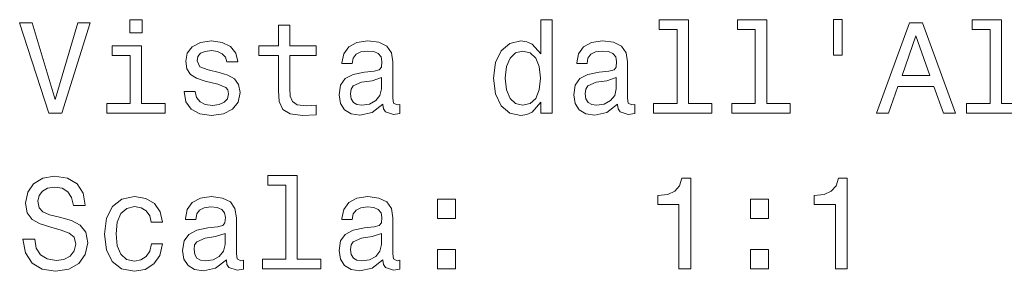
# Model space of a CAD drawing. Extents: x 405 to 1730, y 1 to 1667.
# Tile 1 of 26: x 525 to 678, y 1 to 40. Entities that reach past the tile are written whole.
import ezdxf

# ---------------------------------------------------------------- set-up
doc = ezdxf.new("R2010")
doc.units = 0

msp = doc.modelspace()

# ---------------------------------------------------------------- linework, layer by layer
at = {"color": 7, "lineweight": 13}
for points in [[(534.08, 39.79), (530.57, 27.87), (526.96, 39.79), (525.04, 39.79), (529.56, 25.77), (531.58, 25.77), (536, 39.79)], [(544.03, 40.25), (542.15, 40.25), (542.15, 38.24), (544.03, 38.24)], [(605.92, 27.45), (605.92, 25.77), (607.69, 25.77), (607.69, 40.25), (605.94, 40.25), (605.94, 34.95), (604.59, 36.48), (603.76, 36.85), (602.81, 36.99), (601.1, 36.58), (599.77, 35.45), (598.9, 33.64), (598.6, 31.2), (598.9, 28.76), (599.77, 26.92), (601.1, 25.77), (602.81, 25.39), (603.76, 25.53), (604.61, 25.89)], [(627.08, 38.76), (627.08, 27.26), (623.43, 27.26), (623.43, 25.77), (632.49, 25.77), (632.49, 27.26), (628.85, 27.26), (628.85, 40.25), (624.3, 40.25), (624.3, 38.76)], [(639.22, 38.76), (639.22, 27.26), (635.57, 27.26), (635.57, 25.77), (644.63, 25.77), (644.63, 27.26), (641, 27.26), (641, 40.25), (636.44, 40.25), (636.44, 38.76)], [(651.35, 40.28), (651.35, 34.79), (652.7, 34.79), (652.7, 40.28)], [(658.02, 25.77), (659.88, 25.77), (661.35, 29.89), (666.94, 29.89), (668.41, 25.77), (670.31, 25.77), (665.19, 39.79), (663.13, 39.79)], [(675.66, 38.76), (675.66, 27.26), (672, 27.26), (672, 25.77), (681.06, 25.77), (681.06, 27.26), (677.43, 27.26), (677.43, 40.25), (672.87, 40.25), (672.87, 38.76)], [(565.21, 34.73), (565.21, 29.3), (565.33, 27.55), (565.89, 26.34), (567.02, 25.63), (568.94, 25.39), (571.04, 25.49), (571.04, 27.02), (569.51, 26.9), (568.11, 27.06), (567.37, 27.57), (567.04, 28.41), (566.98, 29.6), (566.98, 34.73), (571.04, 34.73), (571.04, 36.24), (566.98, 36.24), (566.98, 39.41), (565.21, 39.41), (565.21, 36.24), (562.14, 36.24), (562.14, 34.73)], [(555.99, 32.08), (554.28, 32.49), (553, 32.95), (552.58, 33.9), (552.7, 34.57), (553.13, 35.05), (553.81, 35.35), (554.8, 35.47), (555.75, 35.35), (556.49, 34.99), (556.98, 34.45), (557.18, 33.72), (558.91, 33.72), (558.91, 33.76), (558.61, 35.07), (557.79, 36.1), (556.49, 36.74), (554.8, 36.99), (553.09, 36.74), (551.83, 36.08), (551.05, 35.09), (550.81, 33.84), (550.99, 32.63), (551.55, 31.78), (552.48, 31.18), (553.83, 30.75), (555.81, 30.27), (557.02, 29.77), (557.34, 29.36), (557.46, 28.76), (557.28, 28.01), (556.8, 27.45), (556.01, 27.08), (554.96, 26.96), (553.85, 27.08), (553.04, 27.51), (552.5, 28.19), (552.28, 29.14), (550.56, 29.14), (550.85, 27.53), (551.67, 26.36), (552.98, 25.65), (554.8, 25.39), (556.7, 25.65), (558.09, 26.36), (558.94, 27.49), (559.24, 28.96), (559.02, 30.23), (558.39, 31.1), (557.36, 31.66)], [(581.41, 27.18), (581.41, 27.12), (581.51, 26.44), (581.81, 25.95), (583.08, 25.57), (584.07, 25.73), (584.07, 27.1), (583.65, 27.04), (583.08, 27.3), (582.98, 28.11), (582.98, 33.72), (582.74, 35.15), (582.03, 36.16), (580.8, 36.77), (579.07, 36.99), (577.37, 36.74), (576.12, 36.06), (575.34, 34.99), (575.07, 33.58), (575.07, 33.46), (576.67, 33.46), (576.81, 34.3), (577.25, 34.91), (577.98, 35.27), (579.01, 35.41), (580, 35.31), (580.7, 35.01), (581.13, 34.49), (581.27, 33.76), (581.19, 32.91), (580.86, 32.49), (580.06, 32.29), (578.54, 32.13), (576.81, 31.76), (575.58, 31.12), (574.85, 30.11), (574.63, 28.62), (574.83, 27.28), (575.46, 26.3), (576.47, 25.67), (577.86, 25.45), (579.73, 25.87)], [(617.84, 27.18), (617.84, 27.12), (617.94, 26.44), (618.24, 25.95), (619.51, 25.57), (620.5, 25.73), (620.5, 27.1), (620.08, 27.04), (619.51, 27.3), (619.41, 28.11), (619.41, 33.72), (619.17, 35.15), (618.47, 36.16), (617.23, 36.77), (615.5, 36.99), (613.81, 36.74), (612.55, 36.06), (611.77, 34.99), (611.51, 33.58), (611.51, 33.46), (613.1, 33.46), (613.24, 34.3), (613.68, 34.91), (614.41, 35.27), (615.44, 35.41), (616.43, 35.31), (617.13, 35.01), (617.56, 34.49), (617.7, 33.76), (617.62, 32.91), (617.3, 32.49), (616.49, 32.29), (614.98, 32.13), (613.24, 31.76), (612.01, 31.12), (611.28, 30.11), (611.06, 28.62), (611.26, 27.28), (611.89, 26.3), (612.9, 25.67), (614.29, 25.45), (616.17, 25.87)], [(662, 31.6), (664.16, 37.77), (666.32, 31.6)], [(543.97, 27.26), (543.97, 36.24), (539.41, 36.24), (539.41, 34.73), (542.19, 34.73), (542.19, 27.26), (538.56, 27.26), (538.56, 25.77), (547.64, 25.77), (547.64, 27.26)], [(603.11, 35.39), (604.28, 35.11), (605.17, 34.32), (605.7, 33.01), (605.9, 31.2), (605.7, 29.36), (605.17, 28.05), (604.28, 27.24), (603.11, 26.98), (602, 27.24), (601.16, 28.05), (600.59, 29.38), (600.41, 31.2), (600.59, 32.99), (601.16, 34.3), (602, 35.11)], [(581.21, 29.56), (580.96, 28.51), (580.32, 27.71), (579.35, 27.18), (578.16, 27), (577.39, 27.1), (576.85, 27.43), (576.51, 27.99), (576.4, 28.78), (576.49, 29.48), (576.81, 29.99), (578.1, 30.55), (579.73, 30.79), (581.21, 31.28)], [(617.64, 29.56), (617.4, 28.51), (616.75, 27.71), (615.78, 27.18), (614.59, 27), (613.83, 27.1), (613.28, 27.43), (612.94, 27.99), (612.84, 28.78), (612.92, 29.48), (613.24, 29.99), (614.53, 30.55), (616.17, 30.79), (617.64, 31.28)], [(527.38, 6.2), (525.55, 6.2), (525.95, 4.06), (526.96, 2.49), (528.51, 1.54), (530.61, 1.2), (532.69, 1.52), (534.24, 2.41), (535.23, 3.8), (535.6, 5.64), (535.29, 7.29), (534.45, 8.36), (533.07, 9.07), (531.24, 9.59), (529.66, 9.98), (528.64, 10.42), (528.05, 11.06), (527.87, 12.07), (528.05, 12.98), (528.57, 13.67), (529.38, 14.13), (530.49, 14.29), (531.62, 14.09), (532.51, 13.55), (533.09, 12.64), (533.38, 11.41), (535.21, 11.41), (535.21, 11.45), (534.89, 13.34), (533.94, 14.76), (532.45, 15.64), (530.43, 15.95), (528.62, 15.64), (527.2, 14.8), (526.3, 13.49), (525.97, 11.79), (526.23, 10.28), (527, 9.25), (528.21, 8.56), (529.87, 8.04), (531.5, 7.57), (532.73, 7.13), (533.48, 6.49), (533.74, 5.44), (533.5, 4.37), (532.87, 3.56), (531.92, 3.06), (530.69, 2.89), (529.32, 3.12), (528.27, 3.76), (527.61, 4.81)], [(566.36, 14.57), (566.36, 3.08), (562.71, 3.08), (562.71, 1.58), (571.77, 1.58), (571.77, 3.08), (568.13, 3.08), (568.13, 16.07), (563.57, 16.07), (563.57, 14.57)], [(627.36, 1.58), (629.2, 1.58), (629.2, 15.68), (627.83, 15.68), (627.46, 14.45), (626.74, 13.63), (625.63, 13.14), (624.09, 12.98), (624.09, 11.55), (627.36, 11.55)], [(651.65, 1.58), (653.49, 1.58), (653.49, 15.68), (652.11, 15.68), (651.75, 14.45), (651.02, 13.63), (649.91, 13.14), (648.38, 12.98), (648.38, 11.55), (651.65, 11.55)], [(545.44, 8.83), (547.19, 8.83), (546.83, 10.44), (545.96, 11.71), (544.61, 12.5), (542.86, 12.8), (540.92, 12.4), (539.45, 11.27), (538.52, 9.43), (538.2, 6.97), (538.5, 4.53), (539.41, 2.71), (540.84, 1.58), (542.8, 1.2), (544.53, 1.5), (545.88, 2.35), (546.81, 3.68), (547.21, 5.46), (545.52, 5.46), (545.22, 4.33), (544.65, 3.48), (543.85, 2.96), (542.86, 2.79), (541.63, 3.06), (540.74, 3.86), (540.19, 5.17), (540.01, 7.03), (540.19, 8.85), (540.76, 10.16), (541.67, 10.96), (542.86, 11.25), (543.91, 11.06), (544.69, 10.6), (545.22, 9.83)], [(557.12, 3), (557.12, 2.94), (557.22, 2.25), (557.52, 1.77), (558.79, 1.38), (559.78, 1.54), (559.78, 2.91), (559.36, 2.85), (558.79, 3.12), (558.69, 3.92), (558.69, 9.53), (558.45, 10.96), (557.74, 11.97), (556.51, 12.58), (554.78, 12.8), (553.09, 12.56), (551.83, 11.87), (551.05, 10.8), (550.79, 9.39), (550.79, 9.27), (552.38, 9.27), (552.52, 10.12), (552.96, 10.72), (553.69, 11.08), (554.72, 11.23), (555.71, 11.13), (556.41, 10.82), (556.84, 10.3), (556.98, 9.57), (556.9, 8.72), (556.57, 8.3), (555.77, 8.1), (554.26, 7.94), (552.52, 7.57), (551.29, 6.93), (550.56, 5.92), (550.34, 4.43), (550.54, 3.1), (551.17, 2.11), (552.18, 1.48), (553.57, 1.26), (555.45, 1.68)], [(581.41, 3), (581.41, 2.94), (581.51, 2.25), (581.81, 1.77), (583.08, 1.38), (584.07, 1.54), (584.07, 2.91), (583.65, 2.85), (583.08, 3.12), (582.98, 3.92), (582.98, 9.53), (582.74, 10.96), (582.03, 11.97), (580.8, 12.58), (579.07, 12.8), (577.37, 12.56), (576.12, 11.87), (575.34, 10.8), (575.07, 9.39), (575.07, 9.27), (576.67, 9.27), (576.81, 10.12), (577.25, 10.72), (577.98, 11.08), (579.01, 11.23), (580, 11.13), (580.7, 10.82), (581.13, 10.3), (581.27, 9.57), (581.19, 8.72), (580.86, 8.3), (580.06, 8.1), (578.54, 7.94), (576.81, 7.57), (575.58, 6.93), (574.85, 5.92), (574.63, 4.43), (574.83, 3.1), (575.46, 2.11), (576.47, 1.48), (577.86, 1.26), (579.73, 1.68)], [(589.9, 9.41), (592.68, 9.41), (592.68, 12.42), (589.9, 12.42)], [(638.48, 9.41), (641.26, 9.41), (641.26, 12.42), (638.48, 12.42)], [(556.92, 5.38), (556.68, 4.33), (556.03, 3.52), (555.06, 3), (553.87, 2.81), (553.11, 2.91), (552.56, 3.24), (552.22, 3.8), (552.12, 4.59), (552.2, 5.3), (552.52, 5.8), (553.81, 6.36), (555.45, 6.61), (556.92, 7.09)], [(581.21, 5.38), (580.96, 4.33), (580.32, 3.52), (579.35, 3), (578.16, 2.81), (577.39, 2.91), (576.85, 3.24), (576.51, 3.8), (576.4, 4.59), (576.49, 5.3), (576.81, 5.8), (578.1, 6.36), (579.73, 6.61), (581.21, 7.09)], [(589.9, 1.58), (592.68, 1.58), (592.68, 4.59), (589.9, 4.59)], [(638.48, 1.58), (641.26, 1.58), (641.26, 4.59), (638.48, 4.59)]]:
    msp.add_lwpolyline(points, close=True, dxfattribs=at)

doc.saveas('drawing.dxf')
